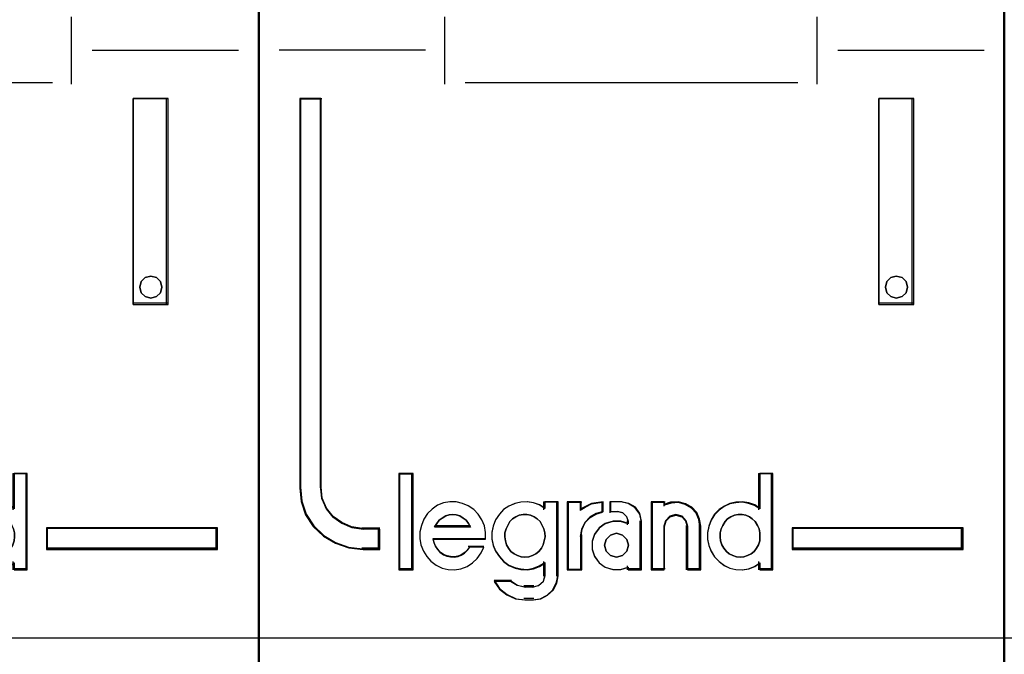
# Model space of a CAD drawing. Header units: millimetres. Extents: x 203 to 3426, y 719 to 2381.
# Tile 178 of 185: x 3387.21 to 3389.67, y 2289.5 to 2291.08. Entities that reach past the tile are written whole.
import ezdxf

# ---------------------------------------------------------------- set-up
doc = ezdxf.new("R2010")
doc.units = ezdxf.units.MM
doc.layers.add('45', color=7, linetype='Continuous')
doc.layers.add('E_Legrand_obudowy', color=7, linetype='Continuous')

# ---------------------------------------------------------------- blocks, each defined once
blk = doc.blocks.new('XL3 160 wnękowa 6x24M')
at = {"layer": 'E_Legrand_obudowy'}
blk.add_lwpolyline([(-215.641, -325.091), (215.545, -325.091), (215.545, -370.033), (-215.641, -370.033), (-215.641, -325.091)], dxfattribs=at)
blk = doc.blocks.new('S301 TX3')
at = {"layer": '45', "color": 7}
for points in [[(17.986, 40.875), (0, 40.875), (0, -40.875), (17.986, -40.875), (17.986, 40.875)], [(2.926, -19.218), (2.926, -18.729), (2.524, -18.729), (2.252, -18.69), (2.014, -18.586), (1.804, -18.437), (1.64, -18.234), (1.532, -17.992), (1.504, -17.728), (1.504, -8.349), (1, -8.349), (1, -17.728), (1.034, -18.063), (1.141, -18.382), (1.323, -18.663), (1.572, -18.894), (1.861, -19.069), (2.178, -19.179), (2.524, -19.218), (2.926, -19.218)], [(14.955, -8.349), (14.955, -13.311), (15.792, -13.311), (15.792, -8.349), (14.955, -8.349)], [(15.607, -12.762), (15.643, -12.892), (15.607, -13.034), (15.511, -13.123), (15.373, -13.164), (15.241, -13.123), (15.145, -13.034), (15.109, -12.892), (15.145, -12.762), (15.241, -12.662), (15.373, -12.632), (15.511, -12.662), (15.607, -12.762)], [(3.712, -19.692), (3.712, -17.4), (3.406, -17.4), (3.406, -19.692), (3.712, -19.692)], [(16.987, -18.692), (12.861, -18.692), (12.861, -19.218), (16.987, -19.218), (16.987, -18.692)]]:
    blk.add_lwpolyline(points, close=True, dxfattribs=at)
at = {"layer": '45', "color": 139}
for points in [[(17.986, 40.875), (0, 40.875), (0, -40.875), (17.986, -40.875), (17.986, 40.875)], [(15.643, -12.892), (15.607, -12.762), (15.511, -12.662), (15.373, -12.632), (15.241, -12.662), (15.145, -12.762), (15.109, -12.892), (15.145, -13.034), (15.241, -13.123), (15.373, -13.164), (15.511, -13.123), (15.607, -13.034), (15.643, -12.892)], [(6.421, -19.405), (6.519, -19.393), (6.606, -19.365), (6.687, -19.319), (6.756, -19.262), (6.82, -19.183), (6.86, -19.109), (6.889, -19.012), (6.912, -18.915), (6.901, -18.818), (6.883, -18.721), (6.843, -18.636), (6.791, -18.545), (6.721, -18.482), (6.646, -18.431), (6.56, -18.391), (6.467, -18.374), (6.38, -18.374), (6.282, -18.391), (6.207, -18.431), (6.126, -18.482), (6.057, -18.545), (6.01, -18.636), (5.97, -18.721), (5.941, -18.818), (5.941, -18.915), (5.953, -19.012), (5.982, -19.109), (6.028, -19.183), (6.086, -19.262), (6.167, -19.319), (6.247, -19.365), (6.334, -19.393), (6.421, -19.405)], [(11.608, -19.405), (11.701, -19.393), (11.787, -19.365), (11.874, -19.319), (11.944, -19.262), (12.002, -19.183), (12.054, -19.109), (12.083, -19.012), (12.088, -18.915), (12.088, -18.818), (12.071, -18.721), (12.03, -18.636), (11.973, -18.545), (11.903, -18.482), (11.834, -18.431), (11.747, -18.391), (11.66, -18.374), (11.562, -18.374), (11.475, -18.391), (11.388, -18.431), (11.307, -18.482), (11.249, -18.545), (11.192, -18.636), (11.151, -18.721), (11.128, -18.818), (11.128, -18.915), (11.14, -19.012), (11.168, -19.109), (11.221, -19.183), (11.278, -19.262), (11.348, -19.319), (11.435, -19.365), (11.521, -19.393), (11.608, -19.405)], [(8.922, -19.116), (8.881, -18.975), (8.774, -18.869), (8.631, -18.828), (8.489, -18.869), (8.382, -18.975), (8.34, -19.116), (8.382, -19.258), (8.489, -19.364), (8.631, -19.405), (8.774, -19.364), (8.881, -19.258), (8.922, -19.116)]]:
    blk.add_lwpolyline(points, close=True, dxfattribs=at)
at = {"layer": '45', "color": 59}
for points in [[(17.967, 40.857), (0.018, 40.857), (0.018, -40.855), (17.967, -40.855), (17.967, 40.857)], [(14.955, -8.349), (14.955, -13.311), (15.792, -13.311), (15.792, -8.349), (14.955, -8.349)], [(15.607, -12.762), (15.643, -12.892), (15.607, -13.034), (15.511, -13.123), (15.373, -13.164), (15.241, -13.123), (15.145, -13.034), (15.109, -12.892), (15.145, -12.762), (15.241, -12.662), (15.373, -12.632), (15.511, -12.662), (15.607, -12.762)], [(3.73, -19.71), (3.73, -17.383), (3.386, -17.383), (3.386, -19.71), (3.73, -19.71)], [(10.823, -18.814), (10.823, -18.975), (10.852, -19.125), (10.909, -19.265), (10.994, -19.398), (11.102, -19.51), (11.228, -19.604), (11.358, -19.665), (11.506, -19.699), (11.66, -19.71), (11.814, -19.682), (11.956, -19.626), (12.081, -19.543), (12.081, -19.71), (12.4, -19.71), (12.4, -17.383), (12.081, -17.383), (12.081, -18.24), (11.956, -18.156), (11.814, -18.106), (11.66, -18.079), (11.506, -18.09), (11.358, -18.118), (11.228, -18.184), (11.102, -18.268), (10.994, -18.379), (10.909, -18.513), (10.852, -18.663), (10.823, -18.814)], [(3.891, -18.953), (3.92, -19.104), (3.977, -19.256), (4.057, -19.385), (4.159, -19.502), (4.285, -19.598), (4.433, -19.665), (4.575, -19.699), (4.729, -19.71), (4.883, -19.682), (5.031, -19.626), (5.162, -19.542), (5.27, -19.435), (5.367, -19.301), (5.435, -19.16), (5.088, -19.16), (5.031, -19.233), (4.963, -19.301), (4.883, -19.351), (4.809, -19.379), (4.723, -19.396), (4.632, -19.385), (4.547, -19.368), (4.461, -19.34), (4.381, -19.284), (4.324, -19.216), (4.267, -19.138), (4.239, -19.054), (4.211, -18.97), (5.475, -18.97), (5.475, -18.807), (5.447, -18.644), (5.384, -18.504), (5.299, -18.37), (5.196, -18.257), (5.059, -18.162), (4.923, -18.106), (4.769, -18.067), (4.615, -18.067), (4.461, -18.095), (4.319, -18.151), (4.193, -18.246), (4.074, -18.353), (3.988, -18.487), (3.931, -18.639), (3.891, -18.79), (3.891, -18.953)], [(5.717, -18.501), (5.66, -18.652), (5.631, -18.802), (5.631, -18.963), (5.66, -19.114), (5.717, -19.253), (5.808, -19.387), (5.91, -19.498), (6.035, -19.593), (6.183, -19.654), (6.325, -19.687), (6.479, -19.699), (6.627, -19.671), (6.769, -19.615), (6.905, -19.532), (6.905, -19.849), (6.866, -19.988), (6.758, -20.083), (6.627, -20.122), (6.422, -20.122), (6.24, -20.083), (6.075, -19.988), (5.682, -19.988), (5.813, -20.172), (5.99, -20.311), (6.2, -20.406), (6.422, -20.434), (6.627, -20.434), (6.809, -20.406), (6.968, -20.322), (7.105, -20.2), (7.19, -20.027), (7.224, -19.849), (7.224, -18.067), (6.905, -18.067), (6.905, -18.228), (6.769, -18.145), (6.627, -18.095), (6.479, -18.067), (6.325, -18.078), (6.183, -18.106), (6.035, -18.173), (5.91, -18.256), (5.808, -18.368), (5.717, -18.501)], [(7.446, -18.067), (7.446, -19.71), (7.771, -19.71), (7.771, -18.886), (7.8, -18.723), (7.876, -18.56), (7.998, -18.437), (8.143, -18.353), (8.312, -18.302), (8.312, -18.067), (8.027, -18.106), (7.771, -18.241), (7.771, -18.067), (7.446, -18.067)], [(7.464, -18.087), (7.464, -19.692), (7.776, -19.692), (7.776, -18.887), (7.804, -18.728), (7.876, -18.569), (7.993, -18.448), (8.132, -18.366), (8.294, -18.317), (8.294, -18.087), (8.021, -18.125), (7.776, -18.256), (7.776, -18.087), (7.464, -18.087)], [(8.098, -18.858), (8.041, -19.026), (8.041, -19.216), (8.098, -19.385), (8.213, -19.542), (8.356, -19.643), (8.546, -19.699), (8.729, -19.699), (8.913, -19.643), (8.913, -19.71), (9.234, -19.71), (9.234, -18.532), (9.194, -18.353), (9.085, -18.201), (8.93, -18.106), (8.747, -18.067), (8.483, -18.067), (8.483, -18.302), (8.672, -18.302), (8.787, -18.33), (8.873, -18.42), (8.913, -18.532), (8.913, -18.6), (8.729, -18.543), (8.546, -18.543), (8.356, -18.6), (8.213, -18.706), (8.098, -18.858)], [(9.467, -18.067), (9.467, -19.71), (9.777, -19.71), (9.777, -18.656), (9.818, -18.515), (9.921, -18.42), (10.059, -18.381), (10.208, -18.42), (10.3, -18.515), (10.34, -18.656), (10.34, -19.71), (10.662, -19.71), (10.662, -18.656), (10.633, -18.487), (10.564, -18.325), (10.45, -18.201), (10.294, -18.117), (10.128, -18.067), (9.944, -18.078), (9.777, -18.134), (9.777, -18.067), (9.467, -18.067)], [(9.487, -18.087), (9.487, -19.692), (9.787, -19.692), (9.787, -18.662), (9.826, -18.525), (9.926, -18.432), (10.059, -18.393), (10.204, -18.432), (10.292, -18.525), (10.331, -18.662), (10.331, -19.692), (10.642, -19.692), (10.642, -18.662), (10.615, -18.497), (10.548, -18.339), (10.437, -18.218), (10.287, -18.136), (10.126, -18.087), (9.948, -18.097), (9.787, -18.152), (9.787, -18.087), (9.487, -18.087)], [(5.067, -18.587), (5.113, -18.681), (4.248, -18.681), (4.3, -18.587), (4.358, -18.512), (4.428, -18.462), (4.515, -18.405), (4.596, -18.386), (4.684, -18.374), (4.771, -18.386), (4.858, -18.405), (4.939, -18.462), (5.009, -18.512), (5.067, -18.587)], [(5.113, -18.681), (4.248, -18.681), (4.3, -18.587), (4.358, -18.512), (4.428, -18.462), (4.515, -18.405), (4.596, -18.386), (4.684, -18.374), (4.771, -18.386), (4.858, -18.405), (4.939, -18.462), (5.009, -18.512), (5.067, -18.587), (5.113, -18.681)], [(6.82, -19.183), (6.756, -19.262), (6.687, -19.319), (6.606, -19.365), (6.519, -19.393), (6.421, -19.405), (6.334, -19.393), (6.247, -19.365), (6.167, -19.319), (6.086, -19.262), (6.028, -19.183), (5.982, -19.109), (5.953, -19.012), (5.941, -18.915), (5.941, -18.818), (5.97, -18.721), (6.01, -18.636), (6.057, -18.545), (6.126, -18.482), (6.207, -18.431), (6.282, -18.391), (6.38, -18.374), (6.467, -18.374), (6.56, -18.391), (6.646, -18.431), (6.721, -18.482), (6.791, -18.545), (6.843, -18.636), (6.883, -18.721), (6.901, -18.818), (6.912, -18.915), (6.889, -19.012), (6.86, -19.109), (6.82, -19.183)], [(6.01, -18.636), (6.057, -18.545), (6.126, -18.482), (6.207, -18.431), (6.282, -18.391), (6.38, -18.374), (6.467, -18.374), (6.56, -18.391), (6.646, -18.431), (6.721, -18.482), (6.791, -18.545), (6.843, -18.636), (6.883, -18.721), (6.901, -18.818), (6.912, -18.915), (6.889, -19.012), (6.86, -19.109), (6.82, -19.183), (6.756, -19.262), (6.687, -19.319), (6.606, -19.365), (6.519, -19.393), (6.421, -19.405), (6.334, -19.393), (6.247, -19.365), (6.167, -19.319), (6.086, -19.262), (6.028, -19.183), (5.982, -19.109), (5.953, -19.012), (5.941, -18.915), (5.941, -18.818), (5.97, -18.721), (6.01, -18.636)], [(11.747, -18.391), (11.834, -18.431), (11.903, -18.482), (11.973, -18.545), (12.03, -18.636), (12.071, -18.721), (12.088, -18.818), (12.088, -18.915), (12.083, -19.012), (12.054, -19.109), (12.002, -19.183), (11.944, -19.262), (11.874, -19.319), (11.787, -19.365), (11.701, -19.393), (11.608, -19.405), (11.521, -19.393), (11.435, -19.365), (11.348, -19.319), (11.278, -19.262), (11.221, -19.183), (11.168, -19.109), (11.14, -19.012), (11.128, -18.915), (11.128, -18.818), (11.151, -18.721), (11.192, -18.636), (11.249, -18.545), (11.307, -18.482), (11.388, -18.431), (11.475, -18.391), (11.562, -18.374), (11.66, -18.374), (11.747, -18.391)], [(11.151, -18.721), (11.192, -18.636), (11.249, -18.545), (11.307, -18.482), (11.388, -18.431), (11.475, -18.391), (11.562, -18.374), (11.66, -18.374), (11.747, -18.391), (11.834, -18.431), (11.903, -18.482), (11.973, -18.545), (12.03, -18.636), (12.071, -18.721), (12.088, -18.818), (12.088, -18.915), (12.083, -19.012), (12.054, -19.109), (12.002, -19.183), (11.944, -19.262), (11.874, -19.319), (11.787, -19.365), (11.701, -19.393), (11.608, -19.405), (11.521, -19.393), (11.435, -19.365), (11.348, -19.319), (11.278, -19.262), (11.221, -19.183), (11.168, -19.109), (11.14, -19.012), (11.128, -18.915), (11.128, -18.818), (11.151, -18.721)], [(16.967, -18.71), (12.878, -18.71), (12.878, -19.2), (16.967, -19.2), (16.967, -18.71)], [(8.881, -18.975), (8.922, -19.116), (8.881, -19.258), (8.774, -19.364), (8.631, -19.405), (8.489, -19.364), (8.382, -19.258), (8.34, -19.116), (8.382, -18.975), (8.489, -18.869), (8.631, -18.828), (8.774, -18.869), (8.881, -18.975)], [(8.34, -19.116), (8.382, -18.975), (8.489, -18.869), (8.631, -18.828), (8.774, -18.869), (8.881, -18.975), (8.922, -19.116), (8.881, -19.258), (8.774, -19.364), (8.631, -19.405), (8.489, -19.364), (8.382, -19.258), (8.34, -19.116)]]:
    blk.add_lwpolyline(points, close=True, dxfattribs=at)
at = {"layer": '45', "color": 139}
for points in [[(4.486, -6.383), (4.486, -8.003)], [(13.461, -6.383), (13.461, -8.003)], [(4.026, -7.182), (0.5, -7.182)], [(13.961, -7.182), (17.487, -7.182)], [(4.981, -7.965), (13.004, -7.965)], [(1, -8.349), (1, -17.733)], [(1, -8.349), (1.532, -8.349)], [(1.492, -8.349), (1.492, -17.733)], [(14.955, -13.311), (14.955, -8.349)], [(14.955, -8.349), (15.792, -8.349)], [(15.754, -13.311), (15.754, -8.349)], [(14.955, -13.274), (15.792, -13.274)], [(3.386, -17.383), (3.386, -19.71)], [(3.386, -17.383), (3.73, -17.383)], [(3.693, -17.383), (3.693, -19.71)], [(12.051, -17.383), (12.051, -18.264)], [(12.051, -17.383), (12.4, -17.383)], [(12.361, -17.383), (12.361, -19.71)], [(1, -17.695), (1.034, -18.038), (1.142, -18.364), (1.324, -18.65), (1.575, -18.886), (1.865, -19.066), (2.184, -19.179), (2.532, -19.218)], [(1.492, -17.695), (1.521, -17.968), (1.631, -18.218), (1.798, -18.428), (2.012, -18.582), (2.255, -18.69), (2.532, -18.729)], [(5.475, -18.97), (5.475, -18.807), (5.447, -18.644), (5.384, -18.504), (5.299, -18.37), (5.196, -18.257), (5.059, -18.162), (4.923, -18.106), (4.769, -18.067), (4.615, -18.067), (4.461, -18.095), (4.319, -18.151), (4.193, -18.246), (4.074, -18.353), (3.988, -18.487), (3.931, -18.639), (3.891, -18.79), (3.891, -18.953), (3.92, -19.104), (3.977, -19.256), (4.057, -19.385), (4.159, -19.502), (4.285, -19.598), (4.433, -19.665), (4.575, -19.699), (4.729, -19.71), (4.883, -19.682), (5.031, -19.626), (5.162, -19.542), (5.27, -19.435), (5.367, -19.301), (5.435, -19.16)], [(6.912, -18.229), (6.775, -18.145), (6.632, -18.095), (6.483, -18.067), (6.329, -18.078), (6.186, -18.106), (6.037, -18.173), (5.911, -18.257), (5.808, -18.37), (5.717, -18.504), (5.66, -18.656), (5.631, -18.807), (5.631, -18.97), (5.66, -19.121), (5.717, -19.261), (5.808, -19.396), (5.911, -19.508), (6.037, -19.603), (6.186, -19.665), (6.329, -19.699), (6.483, -19.71), (6.632, -19.682), (6.775, -19.626), (6.912, -19.542)], [(6.875, -18.067), (6.875, -18.264)], [(6.875, -18.067), (7.224, -18.067)], [(7.185, -18.067), (7.185, -19.859)], [(7.446, -18.067), (7.446, -19.71)], [(7.446, -18.067), (7.796, -18.067)], [(8.312, -18.067), (8.02, -18.114), (7.758, -18.275)], [(7.758, -18.067), (7.758, -18.275)], [(8.274, -18.067), (8.274, -18.336)], [(8.467, -18.067), (8.467, -18.336)], [(8.761, -18.067), (8.467, -18.067)], [(9.234, -18.561), (9.192, -18.37), (9.078, -18.21), (8.916, -18.108), (8.724, -18.067)], [(9.467, -18.067), (9.467, -19.71)], [(9.467, -18.067), (9.806, -18.067)], [(10.662, -18.681), (10.633, -18.505), (10.563, -18.336), (10.447, -18.207), (10.291, -18.119), (10.122, -18.067), (9.936, -18.078), (9.768, -18.137)], [(9.768, -18.067), (9.768, -18.171)], [(12.088, -18.229), (11.962, -18.145), (11.819, -18.095), (11.665, -18.067), (11.51, -18.078), (11.361, -18.106), (11.23, -18.173), (11.104, -18.257), (10.995, -18.37), (10.909, -18.504), (10.852, -18.656), (10.823, -18.807), (10.823, -18.97), (10.852, -19.121), (10.909, -19.261), (10.995, -19.396), (11.104, -19.508), (11.23, -19.603), (11.361, -19.665), (11.51, -19.699), (11.665, -19.71), (11.819, -19.682), (11.962, -19.626), (12.088, -19.542)], [(5.113, -18.681), (5.067, -18.587), (5.009, -18.512), (4.939, -18.462), (4.858, -18.405), (4.771, -18.386), (4.684, -18.374), (4.596, -18.386), (4.515, -18.405), (4.428, -18.462), (4.358, -18.512), (4.3, -18.587), (4.248, -18.681)], [(8.312, -18.298), (8.139, -18.351), (7.99, -18.439), (7.865, -18.567), (7.788, -18.736), (7.758, -18.905)], [(8.467, -18.298), (8.69, -18.298)], [(8.922, -18.561), (8.877, -18.433), (8.781, -18.33), (8.652, -18.298)], [(10.35, -18.681), (10.309, -18.524), (10.214, -18.418), (10.059, -18.374), (9.917, -18.418), (9.81, -18.524), (9.768, -18.681)], [(2.492, -18.692), (2.926, -18.692)], [(2.886, -18.692), (2.886, -19.218)], [(2.886, -18.692), (2.886, -19.218)], [(4.248, -18.643), (5.113, -18.643)], [(8.922, -18.59), (8.737, -18.534), (8.551, -18.534), (8.36, -18.59), (8.215, -18.698), (8.099, -18.851), (8.041, -19.02), (8.041, -19.213), (8.099, -19.382), (8.215, -19.541), (8.36, -19.643), (8.551, -19.699), (8.737, -19.699), (8.922, -19.643)], [(8.885, -18.523), (8.885, -18.625)], [(9.195, -18.523), (9.195, -19.71)], [(9.768, -18.643), (9.768, -19.71)], [(10.311, -18.643), (10.311, -19.71)], [(10.623, -18.643), (10.623, -19.71)], [(12.861, -18.692), (16.987, -18.692)], [(12.861, -18.692), (12.861, -19.218)], [(16.947, -19.218), (16.947, -18.692)], [(4.203, -18.95), (5.475, -18.95)], [(4.203, -18.95), (4.232, -19.04), (4.261, -19.13), (4.319, -19.213), (4.377, -19.285), (4.459, -19.345), (4.546, -19.375), (4.633, -19.393), (4.726, -19.405), (4.813, -19.387), (4.888, -19.357), (4.97, -19.303), (5.039, -19.231), (5.097, -19.154)], [(7.446, -19.71), (7.796, -19.71), (7.796, -18.868)], [(2.492, -19.18), (2.926, -19.18)], [(5.058, -19.135), (5.436, -19.135)], [(12.861, -19.18), (16.987, -19.18)], [(3.386, -19.672), (3.73, -19.672)], [(6.875, -19.509), (6.875, -19.859)], [(8.885, -19.608), (8.885, -19.71)], [(8.885, -19.672), (9.234, -19.672)], [(9.467, -19.672), (9.806, -19.672)], [(10.311, -19.672), (10.662, -19.672)], [(12.051, -19.509), (12.051, -19.71)], [(12.051, -19.672), (12.4, -19.672)], [(6.602, -20.434), (6.792, -20.405), (6.958, -20.317), (7.1, -20.189), (7.188, -20.008), (7.224, -19.821)], [(6.602, -20.127), (6.748, -20.083), (6.868, -19.977), (6.912, -19.821)], [(5.68, -19.958), (5.814, -20.154), (5.996, -20.303), (6.213, -20.404), (6.441, -20.434)], [(5.68, -19.958), (6.102, -19.958)], [(6.063, -19.958), (6.243, -20.077), (6.441, -20.127)], [(6.402, -20.089), (6.642, -20.089)], [(6.642, -20.396), (6.402, -20.396)]]:
    blk.add_lwpolyline(points, dxfattribs=at)
at = {"layer": '45', "color": 1}
for points in [[(2.926, -19.218), (2.926, -18.729), (2.524, -18.729), (2.252, -18.69), (2.014, -18.586), (1.804, -18.437), (1.64, -18.234), (1.532, -17.992), (1.504, -17.728), (1.504, -8.349), (1, -8.349), (1, -17.728), (1.034, -18.063), (1.141, -18.382), (1.323, -18.663), (1.572, -18.894), (1.861, -19.069), (2.178, -19.179), (2.524, -19.218), (2.926, -19.218)], [(2.908, -19.2), (2.908, -18.712), (2.513, -18.712), (2.246, -18.674), (2.013, -18.57), (1.807, -18.422), (1.646, -18.219), (1.54, -17.978), (1.512, -17.715), (1.512, -8.367), (1.018, -8.367), (1.018, -17.715), (1.051, -18.049), (1.157, -18.367), (1.335, -18.647), (1.579, -18.877), (1.863, -19.052), (2.174, -19.162), (2.513, -19.2), (2.908, -19.2)], [(16.987, -18.692), (12.861, -18.692), (12.861, -19.218), (16.987, -19.218), (16.987, -18.692)]]:
    blk.add_lwpolyline(points, close=True, dxfattribs=at)
blk = doc.blocks.new('G$C3556625F')
at = {"xscale": 0.103478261, "yscale": 0.103478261, "zscale": 0.103478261}
for p in [(-55.0757, 84.609), (-53.2166, 84.609)]:
    blk.add_blockref('S301 TX3', p, dxfattribs=at)
at = {"layer": 'E_Legrand_obudowy', "color": 67, "true_color": 0x727430, "xscale": 0.1, "yscale": 0.1, "zscale": 0.1}
blk.add_blockref('XL3 160 wnękowa 6x24M', (-68.6374, 119.4025), dxfattribs=at)

msp = doc.modelspace()

# ---------------------------------------------------------------- block references
msp.add_blockref('G$C3556625F', (3441.0223, 2207.1429))

doc.saveas('drawing.dxf')
